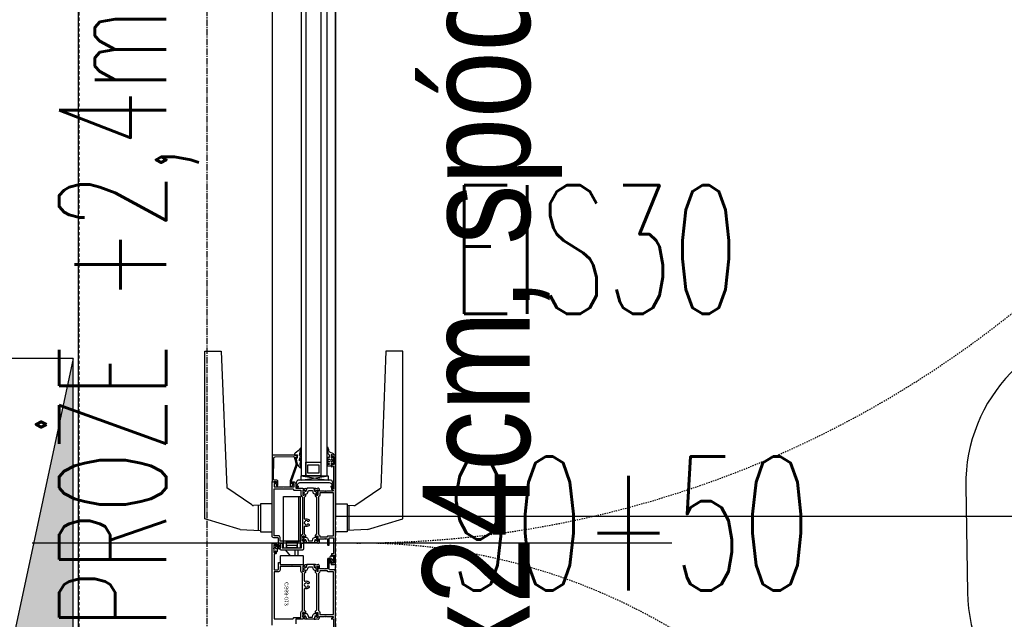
# Model space of a CAD drawing. Header units: millimetres. Extents: x 69081 to 158617, y -37521 to -9534.
# Tile 221 of 256: x 113991 to 114083, y -19980 to -19924. Entities that reach past the tile are written whole.
import ezdxf
from ezdxf.enums import TextEntityAlignment as Align

# ---------------------------------------------------------------- set-up
doc = ezdxf.new("R2010")
doc.units = ezdxf.units.MM
for name, pattern in [('DO', [0.8, 0.6, -0.1, 0, -0.1]), ('DP', [0.5, 0.3, -0.2]), ('KRE-SR', [0.2, 0.12, -0.08])]:
    doc.linetypes.add(name, pattern=pattern)
for name, color, linetype in [('0_oświetlenie', 7, 'Continuous'), ('A-MEB', 8, 'Continuous'), ('A-OSI', 8, 'DO'), ('A-SCI', 7, 'Continuous'), ('AM DRZIW WEWN', 1, 'Continuous'), ('BA_drz', 7, 'Continuous'), ('BA_sym', 7, 'Continuous'), ('BA_txs', 2, 'Continuous'), ('E_OPRAWY_LUXIONA', 3, 'Continuous'), ('JS_OLKA KONSTR', 231, 'Continuous'), ('JS_p.poż.', 240, 'Continuous'), ('JS_PODCIĄGI', 1, 'DP'), ('podciagi i nadproza', 3, 'DP'), ('R-----OP', 1, 'Continuous'), ('RI-PROFILE', 8, 'Continuous')]:
    doc.layers.add(name, color=color, linetype=linetype)
doc.layers.add('A-DRZ-SY', color=7, linetype='Continuous', lineweight=25)
doc.layers.add('OPIS', color=7, linetype='Continuous', lineweight=25)
doc.styles.add('BIKTS', font='bikromsw.shx', dxfattribs={"width": 0.85})
doc.styles.add('ROMANS', font='romans.shx', dxfattribs={"height": 1})
doc.styles.add('T5', font='arial.ttf', dxfattribs={"oblique": 10, "height": 3.5})
doc.styles.add('WYM--ROMANSSHX-08', font='ROMANS.SHX', dxfattribs={"width": 0.8})

# ---------------------------------------------------------------- blocks, each defined once
blk = doc.blocks.new('PDKŁ')
for p, q in [((3.91, 12.5), (0.01, -12.5)), ((0.01, 12.5), (3.91, -12.5))]:
    blk.add_line(p, q)
blk.add_lwpolyline([(3.91, 12.5), (3.91, -12.5), (0, -12.5), (0, 12.5), (3.91, 12.5)])
blk = doc.blocks.new('drzwi90+50')
at = {"layer": 'A-DRZ-SY'}
blk.add_line((-102.5, -31.382), (-102.5, 28.286), dxfattribs=at)
at = {"layer": 'RI-PROFILE'}
for p, q in [((-101.222, 8.9), (-100.251, 12.18)), ((-100.251, 12.18), (-84.619, 12.18)), ((-84.619, 12.18), (-84.619, 10.651)), ((-98.926, 7.799), (-97.362, 10.128)), ((-84.619, 10.651), (-97.362, 10.128)), ((-101.222, 8.9), (-101.326, 7)), ((-101.222, 8.9), (-101.326, 7)), ((-98.976, 7), (-99.002, 7.631)), ((-98.976, 7), (-99.002, 7.631)), ((-101.326, 7), (-101.451, 7)), ((-101.451, 7), (-101.451, 5.9)), ((-98.976, 7), (-101.326, 7)), ((-101.316, 7.177), (-98.983, 7.177)), ((-101.316, 7.177), (-98.983, 7.177)), ((-99.7, 7), (-100.6, 7)), ((-98.851, 7), (-98.976, 7)), ((-98.851, 5.9), (-98.851, 7)), ((-15.35, 5.9), (-94.35, 5.9)), ((-103.7, 4.18), (-103.15, 4.615)), ((-102.821, 5.508), (-102.821, 5.508)), ((-103.7, 4.345), (-103.7, 4.345)), ((-103.15, 3.785), (-103.7, 3.785)), ((-103.15, 4.345), (-103.15, 4.345)), ((-103.15, 3.785), (-103.15, 3.785)), ((-102.4, 4.59), (-102.95, 4.59)), ((-102.95, 3.605), (-102.95, 4.525)), ((-102.4, 3.44), (-102.4, 4.59)), ((-103.15, 3.515), (-103.7, 3.515)), ((-102.95, 3.54), (-102.4, 3.54)), ((-98.15, 3.44), (-102.4, 3.44)), ((-13.455, 1.359), (-96.244, 1.359)), ((-96.244, 1.359), (-96.244, 0.759)), ((-104.179, 0.392), (-104.179, 0.392)), ((-101.451, -1.1), (-101.451, 0)), ((-98.851, 0), (-98.851, -1.1)), ((-96.244, 0.759), (-13.455, 0.759)), ((-94.35, 0), (-15.35, 0)), ((-101.326, -1.1), (-101.451, -1.1)), ((-101.222, -3), (-101.326, -1.1)), ((-101.222, -3), (-101.326, -1.1)), ((-98.976, -1.1), (-101.326, -1.1)), ((-101.316, -1.277), (-98.983, -1.277)), ((-101.316, -1.277), (-98.983, -1.277)), ((-98.976, -1.1), (-99.002, -1.731)), ((-98.976, -1.1), (-99.002, -1.731)), ((-98.851, -1.1), (-98.976, -1.1)), ((-98.926, -1.899), (-97.362, -4.228)), ((-101.222, -3), (-100.242, -6.28)), ((-84.619, -4.707), (-97.362, -4.228)), ((-84.619, -6.28), (-84.619, -4.707)), ((-100.242, -6.28), (-84.619, -6.28))]:
    blk.add_line(p, q, dxfattribs=at)
for points in [[(-98.851, 7), (-98.976, 7), (-101.326, 7), (-101.451, 7), (-101.451, 5.9), (-98.851, 5.9)], [(-94.944, 2.759), (-94.944, 1.359), (-96.244, 1.359), (-96.244, 2.759)], [(-95.994, 1.559), (-95.994, 2.559), (-95.194, 2.559), (-95.194, 1.559)], [(-98.976, -1.1), (-101.326, -1.1), (-101.451, -1.1), (-101.451, 0), (-98.851, 0), (-98.851, -1.1)]]:
    blk.add_lwpolyline(points, close=True, dxfattribs=at)
for points in [[(-105.351, 2.905), (-106.014, 2.905, 0.526663), (-106.06, 2.837, -0.262924), (-106.112, 2.482, -0.53092), (-106.278, 2.493), (-106.304, 2.538, -0.386405), (-106.298, 2.564, 0.112964), (-106.247, 2.623), (-106.229, 2.604, 0.272961), (-106.228, 2.807), (-106.247, 2.789, 0.145873), (-106.317, 2.86), (-106.299, 2.878, 0.273231), (-106.502, 2.878), (-106.484, 2.86, 0.145875), (-106.555, 2.789), (-106.573, 2.807, 0.272863), (-106.573, 2.604), (-106.555, 2.623, 0.112751), (-106.503, 2.564, -0.386734), (-106.498, 2.538), (-106.524, 2.493, -0.530631), (-106.689, 2.482, -0.262669), (-106.741, 2.837, 0.526689), (-106.788, 2.905), (-108.76, 2.905), (-108.866, 2.8, -0.198555), (-108.902, 2.785), (-109.05, 2.785), (-109.05, 2.825), (-108.978, 2.95, 0.131676), (-108.975, 2.96), (-108.975, 3.015, 0.414214), (-108.995, 3.035), (-109.426, 3.035, 0.606807), (-109.451, 2.988), (-109.336, 2.824, -1.097514), (-109.316, 2.789), (-109.576, 2.679, -0.535124), (-109.603, 2.697), (-109.604, 2.81, -0.194092), (-109.598, 2.824), (-109.565, 2.859, 0.197355), (-109.56, 2.873, 0.108245), (-109.605, 3.066, -0.112365), (-109.61, 3.088), (-109.61, 3.7), (-110.037, 3.7, -0.414214)], [(-110.15, 5.9), (-102.55, 5.9, -0.41423), (-102.5, 5.85), (-102.5, 5.57, -0.414197), (-102.55, 5.52), (-102.71, 5.52), (-102.71, 5.6), (-102.62, 5.6), (-102.62, 5.71, 0.414214), (-102.67, 5.76), (-103.33, 5.76, 0.414214), (-103.38, 5.71), (-103.38, 5.6), (-103.29, 5.6), (-103.29, 5.52), (-103.45, 5.52, -0.414214), (-103.5, 5.57), (-103.5, 5.67, 0.414182), (-103.55, 5.72), (-104.95, 5.72, 0.414246), (-105, 5.67), (-105, 5.375, 0.414214), (-104.95, 5.325), (-104.35, 5.325, -0.414214), (-104.3, 5.275), (-104.3, 5.215, -0.414408), (-104.35, 5.165), (-104.5, 5.165), (-104.5, 4.115), (-104.55, 4.065), (-104.5, 4.015), (-104.5, 3.088, -0.112289), (-104.505, 3.066, 0.108219), (-104.55, 2.873, 0.197355), (-104.545, 2.859), (-104.512, 2.824, -0.194092), (-104.506, 2.81), (-104.507, 2.697, -0.535124), (-104.534, 2.679), (-104.794, 2.789, -1.097514), (-104.774, 2.824), (-104.659, 2.988, 0.606807), (-104.684, 3.035), (-105.115, 3.035, 0.414214), (-105.135, 3.015), (-105.135, 2.96, 0.131676), (-105.132, 2.95), (-105.06, 2.825), (-105.06, 2.785), (-105.208, 2.785, -0.198555), (-105.244, 2.8), (-105.349, 2.905)], [(-109.43, 3.215), (-108.975, 3.215, -0.334009), (-108.802, 3.085), (-105.308, 3.085, -0.334009), (-105.135, 3.215), (-104.68, 3.215), (-104.68, 5.165), (-105.03, 5.165, -0.414214), (-105.18, 5.315), (-105.18, 5.72), (-109.57, 5.72), (-109.57, 3.93), (-109.53, 3.93, -0.414214), (-109.43, 3.83), (-109.43, 3.215), (-109.43, 3.215)], [(-109.397, 1.714), (-109.298, 1.874), (-109.308, 1.919), (-109.568, 1.987, -0.340697), (-109.605, 2.035), (-109.605, 2.635, -0.340697), (-109.568, 2.683), (-109.308, 2.751), (-109.309, 2.796), (-109.397, 2.956), (-109.397, 2.956), (-109.397, 2.957), (-109.397, 2.957), (-109.398, 2.957), (-109.398, 2.957), (-109.398, 2.957), (-109.398, 2.958), (-109.398, 2.958), (-109.398, 2.958), (-109.398, 2.958), (-109.398, 2.958), (-109.398, 2.959), (-109.398, 2.959), (-109.398, 2.959), (-109.399, 2.959), (-109.399, 2.959), (-109.399, 2.959), (-109.399, 2.96), (-109.399, 2.96), (-109.399, 2.96), (-109.399, 2.96), (-109.399, 2.96), (-109.399, 2.961), (-109.399, 2.961), (-109.399, 2.961), (-109.399, 2.961), (-109.399, 2.962), (-109.399, 2.962), (-109.399, 2.962), (-109.399, 2.962), (-109.4, 2.962), (-109.4, 2.963), (-109.4, 2.963), (-109.4, 2.963), (-109.4, 2.963), (-109.4, 2.963), (-109.4, 2.964), (-109.4, 2.964), (-109.4, 2.964), (-109.4, 2.964), (-109.4, 2.964), (-109.4, 2.965), (-109.4, 2.965), (-109.4, 2.965), (-109.4, 2.965), (-109.4, 2.965), (-109.4, 2.966), (-109.4, 2.966), (-109.4, 2.966), (-109.4, 2.966), (-109.4, 3.01, -0.414214), (-109.375, 3.035), (-109.265, 3.035, -0.414214), (-109.24, 3.01), (-109.24, 2.986, 1.657677), (-109.135, 2.989), (-109.135, 3.01, -0.414214), (-109.11, 3.035), (-109, 3.035, -0.414214), (-108.975, 3.01), (-108.975, 2.961), (-109.063, 2.808, 0.13166), (-109.067, 2.793), (-109.067, 2.777, -0.340635), (-109.231, 2.565), (-109.405, 2.519), (-109.405, 2.151), (-109.231, 2.105, -0.340635), (-109.067, 1.893), (-109.067, 1.877, 0.13166), (-109.063, 1.862), (-108.975, 1.709), (-108.975, 1.66, -0.414214), (-109, 1.635), (-109.11, 1.635, -0.414214), (-109.135, 1.66), (-109.135, 1.682, 1.657677), (-109.24, 1.684), (-109.24, 1.66, -0.414214), (-109.265, 1.635), (-109.375, 1.635, -0.414214), (-109.4, 1.66), (-109.4, 1.704), (-109.4, 1.704), (-109.4, 1.704), (-109.4, 1.705), (-109.4, 1.705), (-109.4, 1.705), (-109.4, 1.705), (-109.4, 1.705), (-109.4, 1.706), (-109.4, 1.706), (-109.4, 1.706), (-109.4, 1.706), (-109.4, 1.706), (-109.4, 1.707), (-109.4, 1.707), (-109.4, 1.707), (-109.4, 1.707), (-109.4, 1.707), (-109.4, 1.708)], [(-104.71, 1.708), (-104.71, 1.707), (-104.71, 1.707, 0.023506), (-104.713, 1.714), (-104.819, 1.874), (-104.802, 1.919), (-104.542, 1.987, 0.340697), (-104.505, 2.035), (-104.505, 2.635, 0.433468), (-104.542, 2.677), (-104.802, 2.751), (-104.819, 2.796), (-104.713, 2.956, 0.183125), (-104.71, 2.966), (-104.71, 3.01, 0.464399), (-104.735, 3.033), (-104.845, 3.033, 0.464399), (-104.87, 3.01), (-104.87, 2.986, -1.657677), (-104.975, 2.989), (-104.975, 3.01, 0.479106), (-105, 3.033), (-105.11, 3.033, 0.508681), (-105.134, 3.01), (-105.134, 2.961), (-105.047, 2.808, -0.13166), (-105.043, 2.793), (-105.043, 2.777, 0.340635), (-104.879, 2.565), (-104.705, 2.519), (-104.705, 2.151), (-104.879, 2.105, 0.340635), (-105.043, 1.893), (-105.043, 1.877, -0.13166), (-105.047, 1.862), (-105.135, 1.709), (-105.135, 1.66, 0.414214), (-105.11, 1.635), (-105, 1.635, 0.414214), (-104.975, 1.66), (-104.975, 1.682, -1.657677), (-104.87, 1.684), (-104.87, 1.66, 0.414214), (-104.845, 1.635), (-104.735, 1.635, 0.414214), (-104.71, 1.66), (-104.71, 1.704), (-104.71, 1.704), (-104.71, 1.704), (-104.71, 1.705), (-104.71, 1.705), (-104.71, 1.705), (-104.71, 1.705), (-104.71, 1.705), (-104.71, 1.706), (-104.71, 1.706), (-104.71, 1.706), (-104.71, 1.706), (-104.71, 1.706), (-104.71, 1.707), (-104.71, 1.707), (-104.71, 1.707), (-104.71, 1.707)], [(-97.603, 1.714), (-97.691, 1.874), (-97.692, 1.919), (-97.432, 1.987, 0.340697), (-97.395, 2.035), (-97.395, 2.635, 0.340697), (-97.432, 2.683), (-97.692, 2.751), (-97.691, 2.796), (-97.603, 2.956), (-97.603, 2.956), (-97.603, 2.957), (-97.603, 2.957), (-97.603, 2.957), (-97.602, 2.957), (-97.602, 2.957), (-97.602, 2.958), (-97.602, 2.958), (-97.602, 2.958), (-97.602, 2.958), (-97.602, 2.958), (-97.602, 2.959), (-97.602, 2.959), (-97.602, 2.959), (-97.602, 2.959), (-97.601, 2.959), (-97.601, 2.959), (-97.601, 2.96), (-97.601, 2.96), (-97.601, 2.96), (-97.601, 2.96), (-97.601, 2.96), (-97.601, 2.961), (-97.601, 2.961), (-97.601, 2.961), (-97.601, 2.961), (-97.601, 2.962), (-97.601, 2.962), (-97.601, 2.962), (-97.601, 2.962), (-97.601, 2.962), (-97.601, 2.963), (-97.601, 2.963), (-97.6, 2.963), (-97.6, 2.963), (-97.6, 2.963), (-97.6, 2.964), (-97.6, 2.964), (-97.6, 2.964), (-97.6, 2.964), (-97.6, 2.964), (-97.6, 2.965), (-97.6, 2.965), (-97.6, 2.965), (-97.6, 2.965), (-97.6, 2.965), (-97.6, 2.966), (-97.6, 2.966), (-97.6, 2.966), (-97.6, 2.966), (-97.6, 3.01, 0.440048), (-97.625, 3.034), (-97.735, 3.034, 0.443383), (-97.76, 3.01), (-97.76, 2.986, -1.657677), (-97.865, 2.989), (-97.865, 3.01, 0.44283), (-97.89, 3.034), (-98.001, 3.034, 0.459063), (-98.024, 3.01), (-98.024, 2.961), (-97.937, 2.808, -0.13166), (-97.933, 2.793), (-97.933, 2.777, 0.340635), (-97.769, 2.565), (-97.595, 2.519), (-97.595, 2.151), (-97.769, 2.105, 0.340635), (-97.933, 1.893), (-97.933, 1.877, -0.13166), (-97.937, 1.862), (-98.025, 1.709), (-98.025, 1.66, 0.414214), (-98, 1.635), (-97.89, 1.635, 0.414214), (-97.865, 1.66), (-97.865, 1.682, -1.657677), (-97.76, 1.684), (-97.76, 1.66, 0.414214), (-97.735, 1.635), (-97.625, 1.635, 0.414214), (-97.6, 1.66), (-97.6, 1.704), (-97.6, 1.704), (-97.6, 1.704), (-97.6, 1.705), (-97.6, 1.705), (-97.6, 1.705), (-97.6, 1.705), (-97.6, 1.705), (-97.6, 1.706), (-97.6, 1.706), (-97.6, 1.706), (-97.6, 1.706), (-97.6, 1.706), (-97.6, 1.707), (-97.6, 1.707), (-97.6, 1.707), (-97.6, 1.707), (-97.601, 1.707), (-97.601, 1.708)], [(-108.76, 1.765), (-108.866, 1.87, 0.198555), (-108.902, 1.885), (-109.05, 1.885), (-109.05, 1.845), (-108.978, 1.72, -0.131676), (-108.975, 1.71), (-108.975, 1.655, -0.414214), (-108.995, 1.635), (-109.426, 1.635, -0.606807), (-109.451, 1.682), (-109.341, 1.846, 0.859859), (-109.316, 1.881), (-109.576, 1.991, 0.535124), (-109.603, 1.973), (-109.604, 1.86, 0.194092), (-109.598, 1.846), (-109.565, 1.811, -0.197355), (-109.56, 1.797, -0.10926), (-109.606, 1.602, 0.191135), (-109.607, 1.587, 0.334349), (-109.45, 1.475), (-109.35, 1.475), (-109.35, 1.03), (-109.32, 1), (-109.35, 0.97), (-109.35, 0.88), (-109.32, 0.85), (-109.35, 0.82), (-109.35, 0.25, -0.414214), (-109.4, 0.2), (-109.41, 0.2, -0.414214), (-109.46, 0.25), (-109.46, 0.26, 0.414214), (-109.58, 0.38), (-109.62, 0.38)], [(-109.62, 0.3), (-109.56, 0.3), (-109.56, 0.2, -0.412055), (-109.58, 0.18), (-111.6, 0.165)], [(-112.65, 0), (-107.314, 0), (-105.15, 0, 0.414214), (-105, 0.15), (-105, 0.525, -0.414183), (-104.95, 0.575), (-104, 0.575, 0.414183), (-103.95, 0.625), (-103.95, 0.685, 0.414214), (-104, 0.735), (-104.9, 0.735), (-104.9, 0.97), (-104.93, 1), (-104.9, 1.03), (-104.9, 1.475), (-104.66, 1.475, 0.341446), (-104.503, 1.589, 0.185214), (-104.505, 1.603, -0.10859), (-104.55, 1.797, -0.197355), (-104.545, 1.811), (-104.512, 1.846, 0.194092), (-104.506, 1.86), (-104.507, 1.973, 0.535124), (-104.534, 1.991), (-104.794, 1.881, 1.097514), (-104.774, 1.846), (-104.659, 1.682, -0.606807), (-104.684, 1.635), (-105.115, 1.635, -0.414214), (-105.135, 1.655), (-105.135, 1.71, -0.131676), (-105.132, 1.72), (-105.06, 1.845), (-105.06, 1.885), (-105.208, 1.885, 0.198555), (-105.244, 1.87), (-105.349, 1.765), (-108.757, 1.765)], [(-101.87, 0.735, -0.414214), (-101.82, 0.685), (-101.82, 0.18), (-97.83, 0.18), (-97.83, 1.455), (-98.025, 1.455, -0.333915), (-98.198, 1.585), (-101.692, 1.585, -0.33369), (-101.865, 1.455), (-101.92, 1.455), (-101.92, 1.455), (-101.92, 1.38), (-101.92, 0.735), (-101.87, 0.735), (-101.867, 0.735)], [(-94.736, 0.41, -0.855905), (-94.736, 0.264), (-94.854, 0.264, -0.885646), (-94.854, 0.41), (-94.736, 0.41)]]:
    blk.add_lwpolyline(points, format="xyb", dxfattribs=at)
for points in [[(-102.73, 5.595, 0.767684), (-102.71, 5.52), (-102.698, 5.519, -0.085146), (-102.687, 5.516, -0.196823), (-102.639, 5.461, -0.478694), (-102.709, 5.325), (-102.898, 5.325), (-102.898, 5.325, -0.174661), (-102.975, 5.353), (-102.983, 5.359), (-103.019, 5.385), (-103.023, 5.387), (-103.131, 5.423, 0.068397), (-103.203, 5.42), (-103.216, 5.42, -0.170232), (-103.339, 5.467, -0.665595), (-103.32, 5.52), (-103.29, 5.52, 0.766536), (-103.27, 5.595), (-103.315, 5.621, -0.60612), (-103.313, 5.674), (-103.224, 5.715), (-103.202, 5.72), (-102.797, 5.72), (-102.776, 5.715), (-102.687, 5.674, -0.606131), (-102.685, 5.621)], [(-100.498, 2.563, 0.112813), (-100.446, 2.622), (-100.428, 2.603, 0.272961), (-100.428, 2.807), (-100.446, 2.788, 0.14588), (-100.517, 2.859), (-100.498, 2.877, 0.273255), (-100.702, 2.877), (-100.683, 2.859, 0.14598), (-100.754, 2.788), (-100.772, 2.807, 0.272863), (-100.772, 2.603), (-100.754, 2.622, 0.112856), (-100.702, 2.563, -0.386415), (-100.697, 2.537), (-100.723, 2.492, -0.530912), (-100.888, 2.481, -0.263412), (-100.94, 2.837, 0.527237), (-100.987, 2.905), (-101.649, 2.905), (-101.755, 2.8, -0.198435), (-101.791, 2.785), (-101.94, 2.785), (-101.94, 2.825), (-101.868, 2.95, 0.131589), (-101.865, 2.96), (-101.865, 3.015, 0.414214), (-101.885, 3.035), (-102.316, 3.035, 0.606807), (-102.341, 2.988), (-102.229, 2.822, -0.629353), (-102.209, 2.787), (-102.466, 2.679, -0.536162), (-102.494, 2.697), (-102.494, 2.811, -0.197654), (-102.488, 2.825), (-102.455, 2.858, 0.205169), (-102.45, 2.873, 0.106092), (-102.5, 3.076), (-102.5, 4.015), (-102.45, 4.065), (-102.5, 4.115), (-102.5, 5.165), (-103, 5.165, -0.414214), (-103.05, 5.215), (-103.05, 5.275, -0.414214), (-103, 5.325), (-102.05, 5.325, 0.414292), (-102, 5.375), (-102, 5.75, -0.414292), (-101.85, 5.9), (-96.85, 5.9, -0.414214), (-96.8, 5.85), (-96.8, 5.542), (-96.868, 5.503, -0.199244), (-96.883, 5.5), (-96.95, 5.519), (-96.95, 5.72), (-97.25, 5.72), (-97.25, 4.83), (-97.28, 4.8), (-97.25, 4.77), (-97.25, 3.86), (-96.95, 3.86), (-96.95, 4.08, -0.577388), (-96.92, 4.097), (-96.8, 4.028), (-96.8, 3.863, -0.414214), (-96.963, 3.7), (-97.39, 3.7), (-97.39, 3.076, 0.106121), (-97.441, 2.873, 0.205169), (-97.435, 2.858), (-97.402, 2.825, -0.197654), (-97.396, 2.811), (-97.397, 2.697, -0.536162), (-97.424, 2.679), (-97.68, 2.787, -0.626446), (-97.662, 2.822), (-97.55, 2.988, 0.606807), (-97.574, 3.035), (-98.005, 3.035, 0.414214), (-98.025, 3.015), (-98.025, 2.96, 0.131589), (-98.022, 2.95), (-97.95, 2.825), (-97.95, 2.785), (-98.1, 2.785, -0.198435), (-98.135, 2.8), (-98.241, 2.905), (-100.213, 2.905, 0.527301), (-100.26, 2.837, -0.263181), (-100.312, 2.482, -0.530303), (-100.477, 2.492), (-100.503, 2.537, -0.387107)], [(-102.996, 5.481), (-102.917, 5.395, 0.18506), (-102.857, 5.376), (-102.727, 5.376), (-102.707, 5.388), (-102.7, 5.41), (-102.71, 5.432), (-102.732, 5.44), (-102.743, 5.441), (-102.762, 5.444), (-102.794, 5.465), (-102.821, 5.508), (-102.841, 5.554), (-102.856, 5.581, 0.433179), (-102.988, 5.603, 0.420657), (-102.996, 5.481, -1.025064)], [(-98.198, 3.085), (-101.692, 3.085, 0.33408), (-101.865, 3.215), (-102.32, 3.215), (-102.32, 5.165), (-101.97, 5.165, 0.414214), (-101.82, 5.315), (-101.82, 5.72), (-97.43, 5.72), (-97.43, 3.93), (-97.47, 3.93, 0.414214), (-97.57, 3.83), (-97.57, 3.215), (-97.57, 3.215), (-98.025, 3.215, 0.333959)], [(-94.43, 3.899, -0.287858), (-94.457, 3.853), (-95.028, 3.7), (-95.226, 3.7), (-96.706, 4.22), (-97.165, 4.22, 0.459407), (-97.216, 4.16, 0.329042), (-96.95, 3.922), (-96.95, 3.996, 0.256151), (-96.968, 4.034), (-96.978, 4.043, -0.632112), (-96.95, 4.1), (-96.727, 4.1), (-95.247, 3.58), (-95.013, 3.58), (-94.783, 3.642), (-94.49, 3.72), (-94.49, 3.58), (-94.35, 3.58, 0.418945), (-94.3, 3.631), (-94.3, 5.85, 0.414214), (-94.35, 5.9), (-96.75, 5.9, 0.414214), (-96.8, 5.85), (-96.8, 5.771, 0.287257), (-96.786, 5.736), (-96.765, 5.715, -0.267249), (-96.75, 5.68), (-96.75, 5.5), (-96.9, 5.5), (-96.9, 5.513), (-97, 5.545), (-97.15, 5.459), (-97.15, 5.43), (-97.15, 5.429), (-97.15, 5.427, 0.454319), (-97.1, 5.38), (-96.75, 5.38, 0.462511), (-96.62, 5.51), (-96.62, 5.72, -0.416568), (-96.569, 5.77), (-94.597, 5.754, -0.405463), (-94.448, 5.606)], [(-103.7, 3.015), (-103.7, 5.115, 0.398169), (-103.75, 5.165), (-104.5, 5.165), (-104.5, 2.965), (-103.75, 2.965, 0.369204)], [(-103.15, 3.065), (-103.15, 5.065, -0.273495), (-103.099, 5.152), (-103.05, 5.165), (-102.5, 5.165), (-102.5, 4.965), (-102.95, 4.965), (-102.95, 3.165), (-102.5, 3.165), (-102.5, 2.965), (-103.05, 2.965, -0.38842)], [(-97.168, 0.288, -0.638068), (-97.195, 0.306), (-97.195, 0.38, 1.146176), (-97.295, 0.38), (-97.295, 0.269), (-97.34, 0.27), (-97.384, 0.269), (-97.384, 0.225), (-97.384, 0.18), (-97.34, 0.179), (-97.107, 0.179), (-97.071, 0.179), (-97.038, 0.191), (-96.782, 0.261, 0.351665), (-96.635, 0.454), (-96.635, 3.425, 0.362129), (-96.782, 3.618), (-97.038, 3.689), (-97.071, 3.701), (-97.107, 3.701), (-97.34, 3.701, 0.99031), (-97.34, 3.61), (-97.294, 3.61), (-97.295, 3.5, 1.11146), (-97.195, 3.5), (-97.195, 3.573, -0.655905), (-97.168, 3.592), (-97.029, 3.541, -0.31307), (-96.865, 3.306), (-96.865, 0.573, -0.342952), (-97.029, 0.339)], [(-94.812, 3.202), (-94.724, 3.189, 1), (-94.654, 3.256, 0.221584), (-94.682, 3.282), (-94.772, 3.305), (-94.838, 3.329), (-94.847, 3.338), (-94.845, 3.355, -0.175319), (-94.382, 3.221), (-94.272, 3.19), (-94.221, 3.193, 1), (-94.144, 3.242, 0.317302), (-94.177, 3.283), (-94.253, 3.293), (-94.331, 3.323), (-94.343, 3.328), (-94.343, 3.341), (-94.344, 3.353, -0.074745), (-93.707, 3.192, 1), (-93.645, 3.241, 0.20561), (-93.663, 3.258, -0.095737), (-94.105, 3.76, 0.250819), (-94.3, 3.83), (-94.3, 3.58), (-94.534, 3.58), (-94.58, 3.58), (-94.58, 3.691), (-94.644, 3.676), (-95.012, 3.587, 0.13918), (-95.457, 3.313, 0.962884), (-95.371, 3.228, -0.084626), (-95.181, 3.275, -0.323058), (-94.967, 3.251), (-94.915, 3.231), (-94.899, 3.225, 0.058863)], [(-102, 3.034), (-101.889, 3.034, -0.459063), (-101.866, 3.01), (-101.866, 2.961), (-101.953, 2.808, 0.13166), (-101.957, 2.793), (-101.957, 2.777, -0.340635), (-102.121, 2.565), (-102.295, 2.519), (-102.295, 2.151), (-102.121, 2.105, -0.340635), (-101.957, 1.893), (-101.957, 1.877, 0.13166), (-101.953, 1.862), (-101.865, 1.709), (-101.865, 1.66, -0.414214), (-101.89, 1.635), (-102, 1.635, -0.414214), (-102.025, 1.66), (-102.025, 1.682, 1.657677), (-102.13, 1.684), (-102.13, 1.66, -0.414214), (-102.155, 1.635), (-102.265, 1.635, -0.414214), (-102.29, 1.66), (-102.29, 1.704, -0.177104), (-102.287, 1.714), (-102.199, 1.874), (-102.198, 1.919), (-102.458, 1.987, -0.340697), (-102.495, 2.035), (-102.495, 2.635, -0.308868), (-102.456, 2.679), (-102.198, 2.751), (-102.199, 2.796), (-102.287, 2.956, 0.02896), (-102.29, 2.966), (-102.29, 3.01, -0.440048), (-102.265, 3.034), (-102.155, 3.034, -0.443383), (-102.13, 3.01), (-102.13, 2.986, 1.657677), (-102.025, 2.989), (-102.025, 3.01, -0.44283)], [(-104.5, 0.05, 0.414214), (-104.45, 0), (-94.35, 0, 0.414214), (-94.3, 0.05), (-94.3, 0.33, 0.414214), (-94.35, 0.38), (-94.51, 0.38, 0.99805), (-94.51, 0.3), (-94.42, 0.3), (-94.42, 0.19, -0.414214), (-94.47, 0.14), (-95.13, 0.14, -0.414214), (-95.18, 0.19), (-95.18, 0.3), (-95.18, 0.3), (-95.09, 0.3, 0.998176), (-95.09, 0.38), (-95.36, 0.38, 1.000716), (-95.36, 0.3), (-95.3, 0.3), (-95.3, 0.23, -0.414214), (-95.35, 0.18), (-95.4, 0.18), (-95.4, 0.165), (-97.42, 0.18, -0.412055), (-97.44, 0.2), (-97.44, 0.3), (-97.38, 0.3), (-97.38, 0.38), (-97.42, 0.38, 0.43156), (-97.54, 0.253, -0.43156), (-97.59, 0.2), (-97.6, 0.2, -0.414214), (-97.65, 0.25), (-97.65, 0.82), (-97.68, 0.85), (-97.65, 0.88), (-97.65, 0.97), (-97.68, 1), (-97.65, 1.03), (-97.65, 1.475), (-97.55, 1.475, 0.268304), (-97.409, 1.552), (-97.393, 1.579, 0.250573), (-97.392, 1.598, -0.103677), (-97.441, 1.797, -0.205169), (-97.435, 1.812), (-97.402, 1.845, 0.197654), (-97.396, 1.859), (-97.397, 1.973, 0.536162), (-97.424, 1.991), (-97.684, 1.881, 1.096781), (-97.664, 1.846), (-97.55, 1.682, -0.606807), (-97.574, 1.635), (-98.005, 1.635, -0.414214), (-98.025, 1.655), (-98.025, 1.71, -0.131589), (-98.022, 1.72), (-97.95, 1.845), (-97.95, 1.885), (-98.1, 1.885, 0.198435), (-98.135, 1.87), (-98.241, 1.764), (-101.649, 1.765), (-101.755, 1.87, 0.198435), (-101.791, 1.885), (-101.94, 1.885), (-101.94, 1.845), (-101.868, 1.72, -0.131589), (-101.865, 1.71), (-101.865, 1.655, -0.414214), (-101.885, 1.635), (-102.316, 1.635, -0.606807), (-102.341, 1.682), (-102.226, 1.846, 1.096781), (-102.207, 1.881), (-102.466, 1.991, 0.536162), (-102.494, 1.973), (-102.494, 1.859, 0.197654), (-102.488, 1.845), (-102.455, 1.812, -0.205169), (-102.45, 1.797, -0.103677), (-102.498, 1.598, 0.250573), (-102.497, 1.579), (-102.481, 1.552, 0.268304), (-102.34, 1.475), (-102.1, 1.475), (-102.1, 1.03), (-102.07, 1), (-102.1, 0.97), (-102.1, 0.88), (-102.07, 0.85), (-102.1, 0.82), (-102.1, 0.735), (-102.65, 0.735, 0.414214), (-102.7, 0.685), (-102.7, 0.625, 0.414165), (-102.65, 0.575), (-102.05, 0.575), (-102.047, 0.575), (-102.046, 0.575), (-102.044, 0.575), (-102.043, 0.575), (-102.041, 0.574), (-102.04, 0.574), (-102.038, 0.574), (-102.037, 0.573), (-102.035, 0.573), (-102.034, 0.572), (-102.032, 0.572), (-102.031, 0.571), (-102.029, 0.571), (-102.028, 0.57), (-102.027, 0.569), (-102.025, 0.568), (-102.024, 0.568), (-102.022, 0.567), (-102.021, 0.566), (-102.02, 0.565), (-102.018, 0.564), (-102.017, 0.563), (-102.016, 0.562), (-102.015, 0.56), (-102.014, 0.559), (-102.012, 0.558), (-102.011, 0.557), (-102.01, 0.555), (-102.009, 0.554), (-102.008, 0.553), (-102.008, 0.551), (-102.007, 0.55), (-102.006, 0.549), (-102.005, 0.547), (-102.004, 0.546), (-102.004, 0.544), (-102.003, 0.543), (-102.003, 0.541), (-102.002, 0.54), (-102.002, 0.538), (-102.001, 0.537), (-102.001, 0.535), (-102.001, 0.534), (-102.001, 0.532), (-102, 0.531), (-102, 0.529), (-102, 0.528), (-102, 0.526), (-102, 0.525), (-102, 0.525), (-102, 0.23, -0.414214), (-102.05, 0.18), (-103.45, 0.18, -0.414214), (-103.5, 0.23), (-103.5, 0.33, 0.414214), (-103.55, 0.38), (-103.71, 0.38, 0.998203), (-103.71, 0.3), (-103.62, 0.3), (-103.62, 0.19, -0.414214), (-103.67, 0.14), (-104.33, 0.14, -0.414214), (-104.38, 0.19), (-104.38, 0.3), (-104.29, 0.3), (-104.29, 0.38), (-104.45, 0.38, 0.414214), (-104.5, 0.33)], [(-105.13, 0.735), (-105.08, 0.735), (-105.08, 1.38), (-105.08, 1.455), (-105.08, 1.455), (-105.135, 1.455, -0.286465), (-105.325, 1.585), (-108.802, 1.585, -0.286465), (-108.992, 1.455), (-109.17, 1.455), (-109.17, 0.18), (-105.18, 0.18), (-105.18, 0.685, -0.414214)], [(-104.27, 0.305, 0.767684), (-104.29, 0.38), (-104.302, 0.381, -0.085146), (-104.313, 0.384, -0.196823), (-104.361, 0.439, -0.478694), (-104.291, 0.575), (-104.102, 0.575), (-104.102, 0.575, -0.174661), (-104.025, 0.547), (-104.017, 0.541), (-103.981, 0.515), (-103.977, 0.513), (-103.869, 0.477, 0.068397), (-103.797, 0.48), (-103.784, 0.48, -0.170232), (-103.661, 0.433, -0.665595), (-103.68, 0.38), (-103.71, 0.38, 0.766536), (-103.73, 0.305), (-103.685, 0.279, -0.60612), (-103.687, 0.226), (-103.776, 0.185), (-103.798, 0.18), (-104.203, 0.18), (-104.224, 0.185), (-104.313, 0.226, -0.606131), (-104.315, 0.279)], [(-104.004, 0.419), (-104.083, 0.505, 0.18506), (-104.143, 0.524), (-104.273, 0.524), (-104.293, 0.512), (-104.3, 0.49), (-104.29, 0.468), (-104.268, 0.46), (-104.257, 0.459), (-104.238, 0.456), (-104.206, 0.435), (-104.179, 0.392), (-104.159, 0.346), (-104.144, 0.319, 0.433179), (-104.012, 0.297, 0.420657), (-104.004, 0.419, -1.025064)], [(-94.314, 0.58), (-94.498, 0.58, -0.414214), (-94.518, 0.6), (-94.518, 0.74, 0.414214), (-94.538, 0.76), (-94.618, 0.76, 0.414214), (-94.638, 0.74), (-94.638, 0.6, -0.414214), (-94.658, 0.58), (-94.718, 0.58, -0.414214), (-94.738, 0.6), (-94.738, 0.74, 0.414214), (-94.758, 0.76), (-94.838, 0.76, 0.414214), (-94.858, 0.74), (-94.858, 0.6, -0.414214), (-94.878, 0.58), (-94.938, 0.58, -0.414214), (-94.958, 0.6), (-94.958, 0.74, 0.414208), (-94.978, 0.76), (-95.058, 0.76, 0.414219), (-95.078, 0.74), (-95.078, 0.6, -0.414214), (-95.098, 0.58), (-95.158, 0.58, -0.414214), (-95.178, 0.6), (-95.178, 0.74, 0.413901), (-95.198, 0.76), (-95.278, 0.76, 0.410424), (-95.298, 0.74), (-95.298, 0.38), (-95.05, 0.38), (-95.05, 0.38), (-95.05, 0.291), (-95.1, 0.262, 0.392584), (-95.106, 0.225), (-95.021, 0.14), (-94.579, 0.14), (-94.495, 0.224, 0.342583), (-94.497, 0.256), (-94.548, 0.29), (-94.548, 0.38), (-94.278, 0.38), (-94.278, 0.16), (-94.184, 0.189), (-94.01, 0.536, -0.146205), (-93.884, 0.61), (-93.813, 0.629), (-93.653, 0.661), (-93.596, 0.669, 0.694648), (-93.63, 0.76), (-93.791, 0.76), (-93.902, 0.748, 0.091297), (-94.174, 0.666), (-94.266, 0.591, -0.148233)]]:
    blk.add_lwpolyline(points, format="xyb", close=True, dxfattribs=at)
for points in [[(-102.95, 4.84), (-98.15, 4.84), (-98.15, 3.29), (-102.95, 3.29)], [(-102.95, 4.525), (-102.7, 4.525), (-102.7, 3.605), (-102.95, 3.605)], [(-13.455, 2.759), (-96.244, 2.759), (-96.244, 3.159), (-13.455, 3.159)]]:
    blk.add_lwpolyline(points, dxfattribs=at)
for centre, start, end in [((-98.789, 7.636), 130.15357, 181.29378), ((-98.789, 7.636), 130.15357, 181.29378), ((-98.789, -1.736), 178.70622, 229.84643)]:
    blk.add_arc(centre, 0.213, start, end, dxfattribs=at)
at = {"layer": 'RI-PROFILE', "linetype": 'KRE-SR'}
for centre, radius, start, end in [((-159.965, -2.161), 57.465, 277.58629, 0.14685), ((-4.641, -2.013), 97.859, 180, 265.32225)]:
    blk.add_arc(centre, radius, start, end, dxfattribs=at)
at = {"layer": 'RI-PROFILE'}
for p in [(-103, 5.76), (-102.5, 5.9), (-102.5, 5.899), (-102.5, 5.52), (-96.8, 5.9), (-96.8, 5.9), (-102.5, 5.165), (-105.135, 3.035), (-105.135, 3.035), (-97.294, 3.61), (-96.244, 3.159), (-94.3, 3.58), (-94.3, 3.58), (-96.244, 1.959), (-105.135, 1.635), (-105.135, 1.635), (-105, 0), (-104.5, 0.38), (-104.5, 0), (-104.5, 0), (-104, 0.14), (-97.384, 0.18), (-97.295, 0.269), (-96.244, 0.759), (-95.05, 0.38), (-94.8, 0.14), (-94.3, 0.38), (-94.3, 0), (-94.278, 0.38)]:
    blk.add_point(p, dxfattribs=at)
at = {"layer": 'RI-PROFILE', "xscale": 0.09999999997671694, "yscale": 0.09999999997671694, "zscale": 0.09999999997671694}
blk.add_blockref('PDKŁ', (-96.635, 1.94), dxfattribs=at)
at = {"layer": 'RI-PROFILE', "style": 'T5', "oblique": 10, "text_generation_flag": 4, "width": 1.015427}
blk.add_text('CS68-013', height=0.3447, rotation=180, dxfattribs=at).set_placement((-108.318, 4.4), align=Align.RIGHT)
blk = doc.blocks.new('osie')
at = {"layer": 'A-OSI'}
blk.add_line((19923.596, -41234.895), (19923.596, -43485.438), dxfattribs=at)
blk = doc.blocks.new('A$C04435ce7')
at = {"layer": 'podciagi i nadproza'}
blk.add_lwpolyline([(3312.092, 1444.369), (3312.092, 1279.369), (3336.092, 1279.369), (3336.092, 1444.369), (3312.092, 1444.369)], dxfattribs=at)
at = {"layer": 'OPIS', "insert": (3344.227, 1440.843), "char_height": 10, "width": 174.36586, "attachment_point": 3, "rotation": 90, "style": 'WYM--ROMANSSHX-08'}
blk.add_mtext('{\\fArial|b0|i0|c238|p34;bxh=24x24cm, spód +10.05m}', dxfattribs=at)
blk = doc.blocks.new('symdrz')
blk.add_lwpolyline([(-10, -30, -1), (-10, 30), (10, 30, -1), (10, -30)], format="xyb", close=True)
at = {"style": 'BIKTS', "width": 0.8}
blk.add_attdef('SZERDRZ', text='', height=25, dxfattribs=at).set_placement((77.15, 8.8), align=Align.CENTER)
blk.add_attdef('SYMDRZ', text='', height=25, dxfattribs=at).set_placement((0, 0), align=Align.MIDDLE)
blk.add_attdef('WYSDRZ', text='', height=25, dxfattribs=at).set_placement((77.15, -9.49), align=Align.TOP_CENTER)
blk = doc.blocks.new('EW1')
at = {"layer": 'E_OPRAWY_LUXIONA'}
h = blk.add_hatch(color=256, dxfattribs=at)
h.dxf.hatch_style = 1
h.paths.add_polyline_path([(17.5, -3.75), (17.5, 3.75), (-17.5, 3.75)])
blk.add_line((-17.5, 3.75), (17.5, -3.75), dxfattribs=at)
blk.add_lwpolyline([(-17.5, -3.75), (17.5, -3.75), (17.5, 3.75), (-17.5, 3.75)], close=True, dxfattribs=at)
at = {"layer": 'E_OPRAWY_LUXIONA', "linetype": 'ByBlock', "style": 'WYM--ROMANSSHX-08'}
blk.add_attdef('1', (-4.496, 5.278), '', height=20, dxfattribs=at)

msp = doc.modelspace()

# ---------------------------------------------------------------- linework, layer by layer
msp.add_lwpolyline([(111556.6836, -18844.1938), (111703.244, -18807.7598), (111981.0586, -20011.1069), (112126.2397, -19977.5892), (112217.3915, -20376.0176), (113845.1415, -20376.0176), (113845.1415, -18660.5941), (113996.1415, -18660.5941), (113996.1415, -20536.5941), (111947.4049, -20536.5941), (111556.4636, -18843.6979)])
at = {"layer": 'A-MEB'}
for p, q in [((114020.1415, -19870.5941), (114020.1415, -19970.5941)), ((114020.1415, -19970.5941), (114124.3193, -19970.5941))]:
    msp.add_line(p, q, dxfattribs=at)
at = {"layer": 'JS_PODCIĄGI', "lineweight": -3}
for p, q in [((113996.1902, -19870.5941), (113996.1902, -20035.5941)), ((114020.1415, -19870.5941), (114020.1415, -20035.5941))]:
    msp.add_line(p, q, dxfattribs=at)

# ---------------------------------------------------------------- block references
at = {"layer": '0_oświetlenie', "color": 4}
ref = msp.add_blockref('EW1', (113991.9268, -19973.3694), dxfattribs=dict(at, rotation=270))
ref.add_attrib('1', 'EW1', (113964.8158, -19950.9454), dxfattribs={"layer": 'E_OPRAWY_LUXIONA', "linetype": 'ByBlock', "height": 20, "rotation": 270, "style": 'WYM--ROMANSSHX-08'})
at = {"layer": 'A-SCI', "color": 4}
msp.add_blockref('osie', (94084.5456, 22838.835), dxfattribs=at)
at = {"layer": 'AM DRZIW WEWN'}
ref = msp.add_blockref('symdrz', (114093.8817, -19972.5156), dxfattribs=dict(at, xscale=-0.4950000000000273, yscale=0.4950000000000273, zscale=0.4950000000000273, rotation=90.88662009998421))
ref.add_attrib('Symdrz', 'DAL10', dxfattribs={"layer": 'BA_sym', "height": 12, "rotation": 90.88662, "style": 'BIKTS', "width": 0.7}).set_placement((114093.8817, -19972.5156), align=Align.MIDDLE_CENTER)
at = {"layer": 'BA_drz', "rotation": 89.99999999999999}
msp.add_blockref('drzwi90+50', (114020.1415, -19870.5941), dxfattribs=at)
msp.add_blockref('drzwi90+50', (114020.1415, -19870.5941), dxfattribs=at)
at = {"layer": 'JS_OLKA KONSTR'}
msp.add_blockref('A$C04435ce7', (110684.0499, -21314.9635), dxfattribs=at)

# ---------------------------------------------------------------- texts
at = {"layer": 'BA_txs', "insert": (114030.452, -19998.3651), "char_height": 12.5, "width": 211.406726, "attachment_point": 7, "style": 'ROMANS'}
msp.add_mtext('\\pxse0.96;{\\W0.6;\\C1;\\P90+50\\P230}', dxfattribs=at)
at = {"layer": 'JS_p.poż.', "ltscale": 0.02, "insert": (114030.9263, -19939.7264), "char_height": 12, "width": 377.271032, "attachment_point": 1, "style": 'ROMANS'}
msp.add_mtext('{\\W0.6;EIS30}', dxfattribs=at)
at = {"layer": 'R-----OP', "insert": (113994.3651, -19996.7458), "char_height": 10, "width": 237.48282, "attachment_point": 1, "rotation": 90, "style": 'ROMANS'}
msp.add_mtext('{\\W0.6;NADPROŻE +2,4m}', dxfattribs=at)

doc.saveas('drawing.dxf')
